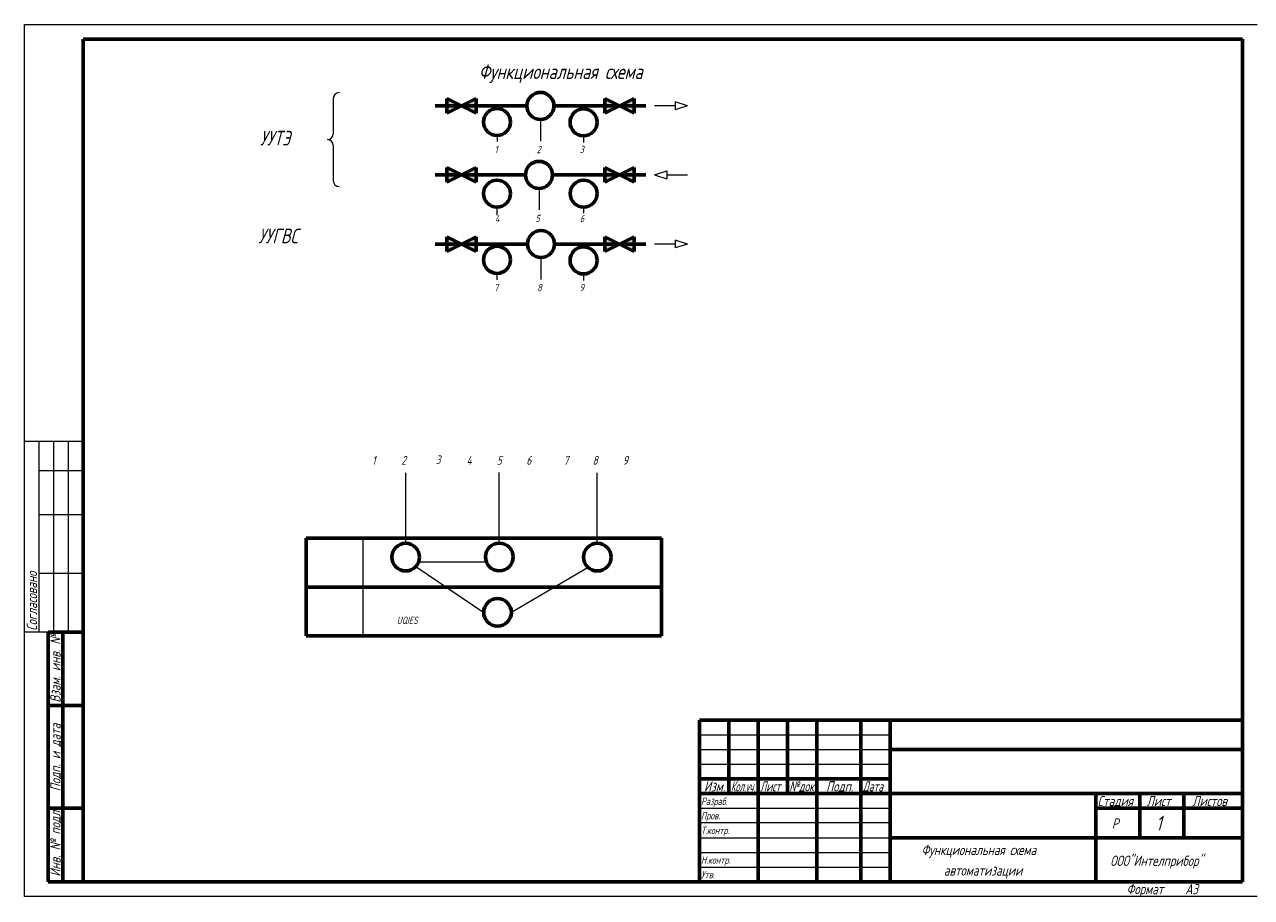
# Model space of a CAD drawing. Header units: millimetres. Extents: x 0 to 840, y 0 to 297.
# Tile 1 of 3: x 0 to 418, y 0 to 297. Entities that reach past the tile are written whole.
import ezdxf

# ---------------------------------------------------------------- set-up
doc = ezdxf.new("R2010")
doc.units = ezdxf.units.MM
doc.linetypes.add('K5LT_BASIC', pattern=[0])
doc.linetypes.add('K5LT_THIN', pattern=[0])
doc.layers.add('Системный слой', color=7, linetype='Continuous')
doc.styles.add('KTEXTSTYLE', font='gost_au.shx', dxfattribs={"width": 0.96, "height": 5})

# ---------------------------------------------------------------- blocks, each defined once
blk = doc.blocks.new('U20')
at = {"layer": 'Системный слой', "true_color": 0xffffff}
h = blk.add_hatch(color=7, dxfattribs=at)
h.paths.add_polyline_path([(143.8990161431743, 271.7853387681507), (143.8990161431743, 269.2853387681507), (143.8990161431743, 266.7853387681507), (148.8990161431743, 269.2853387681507)])
h.paths.add_polyline_path([(153.8990161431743, 271.7853387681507), (148.8990161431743, 269.2853387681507), (153.8990161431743, 266.7853387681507)])
at = {"layer": 'Системный слой', "color": 5, "linetype": 'K5LT_BASIC', "lineweight": 60, "true_color": 0x0000ff}
for p, q in [((143.8990161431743, 269.2853387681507), (143.8990161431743, 271.7853387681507)), ((143.8990161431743, 271.7853387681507), (153.8990161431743, 266.7853387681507)), ((153.8990161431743, 271.7853387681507), (143.8990161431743, 266.7853387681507)), ((153.8990161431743, 266.7853387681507), (153.8990161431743, 271.7853387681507)), ((143.8990161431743, 266.7853387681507), (143.8990161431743, 269.2853387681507))]:
    blk.add_line(p, q, dxfattribs=at)
blk = doc.blocks.new('U21')
at = {"layer": 'Системный слой', "color": 7, "linetype": 'K5LT_THIN', "lineweight": 18}
for p, q in [((221.7098877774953, 269.2853387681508), (214.6850985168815, 269.2853387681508)), ((225.903837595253, 269.2853387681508), (221.7098877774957, 270.6360913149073)), ((221.7098877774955, 270.6360913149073), (221.7098877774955, 267.9345862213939)), ((225.903837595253, 269.2853387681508), (221.7098877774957, 267.9345862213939))]:
    blk.add_line(p, q, dxfattribs=at)
blk = doc.blocks.new('U22')
at = {"layer": 'Системный слой', "color": 7, "linetype": 'K5LT_THIN', "lineweight": 18}
for p, q in [((214.6850985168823, 245.7880441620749), (218.8790483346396, 247.1387967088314)), ((218.8790483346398, 247.1387967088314), (218.8790483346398, 244.437291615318)), ((214.6850985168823, 245.7880441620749), (218.8790483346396, 244.437291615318)), ((218.87904833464, 245.7880441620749), (225.9038375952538, 245.7880441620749))]:
    blk.add_line(p, q, dxfattribs=at)
blk = doc.blocks.new('U23')
at = {"layer": 'Системный слой', "color": 7, "linetype": 'K5LT_THIN', "lineweight": 18}
for p, q in [((221.7098877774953, 222.2361786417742), (214.6850985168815, 222.2361786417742)), ((225.903837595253, 222.2361786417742), (221.7098877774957, 223.5869311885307)), ((221.7098877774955, 223.5869311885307), (221.7098877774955, 220.8854260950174)), ((225.903837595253, 222.2361786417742), (221.7098877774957, 220.8854260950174))]:
    blk.add_line(p, q, dxfattribs=at)
blk = doc.blocks.new('U24')
at = {"layer": 'Системный слой', "true_color": 0xffffff}
h = blk.add_hatch(color=7, dxfattribs=at)
h.paths.add_polyline_path([(207.6850985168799, 271.7853387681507), (202.6850985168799, 269.2853387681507), (207.6850985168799, 266.7853387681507), (207.6850985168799, 269.2853387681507)])
h.paths.add_polyline_path([(197.6850985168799, 271.7853387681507), (197.6850985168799, 266.7853387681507), (202.6850985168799, 269.2853387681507)])
at = {"layer": 'Системный слой', "color": 5, "linetype": 'K5LT_BASIC', "lineweight": 60, "true_color": 0x0000ff}
for p, q in [((207.6850985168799, 271.7853387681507), (197.6850985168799, 266.7853387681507)), ((197.6850985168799, 266.7853387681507), (197.6850985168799, 271.7853387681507)), ((197.6850985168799, 271.7853387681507), (207.6850985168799, 266.7853387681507)), ((207.6850985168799, 269.2853387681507), (207.6850985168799, 271.7853387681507)), ((207.6850985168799, 266.7853387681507), (207.6850985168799, 269.2853387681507))]:
    blk.add_line(p, q, dxfattribs=at)
blk = doc.blocks.new('U25')
at = {"layer": 'Системный слой', "true_color": 0xffffff}
h = blk.add_hatch(color=7, dxfattribs=at)
h.paths.add_polyline_path([(143.8990161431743, 248.2880441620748), (143.8990161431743, 245.7880441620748), (143.8990161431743, 243.2880441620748), (148.8990161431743, 245.7880441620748)])
h.paths.add_polyline_path([(153.8990161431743, 248.2880441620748), (148.8990161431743, 245.7880441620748), (153.8990161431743, 243.2880441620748)])
at = {"layer": 'Системный слой', "color": 5, "linetype": 'K5LT_BASIC', "lineweight": 60, "true_color": 0x0000ff}
for p, q in [((143.8990161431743, 245.7880441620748), (143.8990161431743, 248.2880441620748)), ((143.8990161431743, 248.2880441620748), (153.8990161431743, 243.2880441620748)), ((153.8990161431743, 248.2880441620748), (143.8990161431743, 243.2880441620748)), ((153.8990161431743, 243.2880441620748), (153.8990161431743, 248.2880441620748)), ((143.8990161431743, 243.2880441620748), (143.8990161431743, 245.7880441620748))]:
    blk.add_line(p, q, dxfattribs=at)
blk = doc.blocks.new('U26')
at = {"layer": 'Системный слой', "true_color": 0xffffff}
h = blk.add_hatch(color=7, dxfattribs=at)
h.paths.add_polyline_path([(143.8990161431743, 224.7361786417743), (143.8990161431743, 222.2361786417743), (143.8990161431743, 219.7361786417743), (148.8990161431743, 222.2361786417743)])
h.paths.add_polyline_path([(153.8990161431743, 224.7361786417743), (148.8990161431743, 222.2361786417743), (153.8990161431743, 219.7361786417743)])
at = {"layer": 'Системный слой', "color": 5, "linetype": 'K5LT_BASIC', "lineweight": 60, "true_color": 0x0000ff}
for p, q in [((143.8990161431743, 222.2361786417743), (143.8990161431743, 224.7361786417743)), ((143.8990161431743, 224.7361786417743), (153.8990161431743, 219.7361786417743)), ((153.8990161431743, 224.7361786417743), (143.8990161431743, 219.7361786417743)), ((143.8990161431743, 219.7361786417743), (143.8990161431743, 222.2361786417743)), ((153.8990161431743, 219.7361786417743), (153.8990161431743, 224.7361786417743))]:
    blk.add_line(p, q, dxfattribs=at)
blk = doc.blocks.new('U27')
at = {"layer": 'Системный слой', "true_color": 0xffffff}
h = blk.add_hatch(color=7, dxfattribs=at)
h.paths.add_polyline_path([(197.6850985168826, 224.7361786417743), (197.6850985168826, 222.2361786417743), (197.6850985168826, 219.7361786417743), (202.6850985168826, 222.2361786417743)])
h.paths.add_polyline_path([(207.6850985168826, 224.7361786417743), (202.6850985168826, 222.2361786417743), (207.6850985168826, 219.7361786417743)])
at = {"layer": 'Системный слой', "color": 5, "linetype": 'K5LT_BASIC', "lineweight": 60, "true_color": 0x0000ff}
for p, q in [((197.6850985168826, 222.2361786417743), (197.6850985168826, 224.7361786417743)), ((197.6850985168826, 224.7361786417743), (207.6850985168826, 219.7361786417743)), ((207.6850985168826, 224.7361786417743), (197.6850985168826, 219.7361786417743)), ((197.6850985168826, 219.7361786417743), (197.6850985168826, 222.2361786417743)), ((207.6850985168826, 219.7361786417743), (207.6850985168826, 224.7361786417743))]:
    blk.add_line(p, q, dxfattribs=at)
blk = doc.blocks.new('U28')
at = {"layer": 'Системный слой', "true_color": 0xffffff}
h = blk.add_hatch(color=7, dxfattribs=at)
h.paths.add_polyline_path([(197.6850985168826, 248.2880441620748), (197.6850985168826, 245.7880441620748), (197.6850985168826, 243.2880441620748), (202.6850985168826, 245.7880441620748)])
h.paths.add_polyline_path([(207.6850985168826, 248.2880441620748), (202.6850985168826, 245.7880441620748), (207.6850985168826, 243.2880441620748)])
at = {"layer": 'Системный слой', "color": 5, "linetype": 'K5LT_BASIC', "lineweight": 60, "true_color": 0x0000ff}
for p, q in [((197.6850985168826, 245.7880441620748), (197.6850985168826, 248.2880441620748)), ((197.6850985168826, 248.2880441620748), (207.6850985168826, 243.2880441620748)), ((207.6850985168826, 248.2880441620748), (197.6850985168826, 243.2880441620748)), ((207.6850985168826, 243.2880441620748), (207.6850985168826, 248.2880441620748)), ((197.6850985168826, 243.2880441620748), (197.6850985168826, 245.7880441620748))]:
    blk.add_line(p, q, dxfattribs=at)
blk = doc.blocks.new('U47')
at = {"layer": 'Системный слой', "color": 7, "linetype": 'K5LT_THIN', "lineweight": 18}
for p, q in [((105.1975499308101, 271.8033153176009), (105.1975499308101, 259.8033153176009)), ((105.1975499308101, 255.8033153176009), (105.1975499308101, 243.8033153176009))]:
    blk.add_line(p, q, dxfattribs=at)
for centre, start, end in [((107.1975499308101, 271.8033153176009), 90, 180), ((103.1975499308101, 259.8033153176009), 270, 0), ((103.1975499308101, 255.8033153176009), 0, 90), ((107.1975499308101, 243.8033153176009), 180, 270)]:
    blk.add_arc(centre, 2, start, end, dxfattribs=at)

msp = doc.modelspace()

# ---------------------------------------------------------------- linework, layer by layer
at = {"color": 7, "linetype": 'K5LT_THIN', "lineweight": 18}
for p, q in [((0, 0), (0, 297)), ((0, 297), (420, 297)), ((20, 155), (3.980102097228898e-15, 155)), ((5, 90), (5.000000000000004, 155)), ((10, 90), (10, 155)), ((15, 90), (15, 155)), ((20, 145), (5.000000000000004, 145)), ((20, 130), (5.000000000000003, 130)), ((20, 110), (5.000000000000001, 110)), ((20, 90), (0, 90)), ((230, 55), (295, 55)), ((230, 50), (295, 50)), ((230, 45), (295, 45)), ((230, 30), (295, 30)), ((230, 25.18458557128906), (295, 25.18458557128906)), ((230, 20), (295, 20)), ((230, 15), (295, 15)), ((230, 10), (295, 10)), ((420, 0), (0, 0))]:
    msp.add_line(p, q, dxfattribs=at)
at = {"color": 5, "linetype": 'K5LT_BASIC', "lineweight": 60, "true_color": 0x0000ff}
for p, q in [((20, 5), (20, 292)), ((20, 292), (415, 292)), ((415, 292), (415, 5)), ((8, 5.000000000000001), (8.000000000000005, 90)), ((20.00000000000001, 90), (8.000000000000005, 90)), ((13, 5.000000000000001), (13.00000000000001, 90)), ((20, 65), (8.000000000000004, 65)), ((230, 60), (415, 60)), ((230, 5), (230, 60)), ((240, 55), (240, 60)), ((250, 5), (250, 60)), ((260, 55), (260, 60)), ((270, 5), (270, 60)), ((285, 5), (285, 60)), ((295, 5), (295, 60)), ((240, 50), (240, 55)), ((260, 50), (260, 55)), ((240, 45), (240, 50)), ((260, 45), (260, 50)), ((295, 50), (365, 50)), ((365, 50), (415, 50)), ((240, 40), (240, 45)), ((260, 40), (260, 45)), ((230, 40), (250, 40)), ((240, 35), (240, 40)), ((250, 40), (270, 40)), ((260, 35), (260, 40)), ((270, 40), (285, 40)), ((285, 40), (295, 40)), ((230, 35), (250, 35)), ((250, 35), (270, 35)), ((270, 35), (285, 35)), ((285, 35), (295, 35)), ((295, 35), (365, 35)), ((365, 35), (415, 35)), ((365, 20), (365, 35)), ((380, 20), (380, 35)), ((395, 20), (395, 35)), ((20, 30), (8.000000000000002, 30)), ((365, 30), (380, 30)), ((380, 30), (395, 30)), ((395, 30), (415, 30)), ((295, 20), (365, 20)), ((365, 5), (365, 20)), ((365, 20), (415, 20)), ((20, 5), (8, 5.000000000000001)), ((415, 5), (20, 5))]:
    msp.add_line(p, q, dxfattribs=at)
at = {"layer": 'Системный слой', "color": 5, "linetype": 'K5LT_BASIC', "lineweight": 60, "true_color": 0x0000ff}
for p, q in [((139.8990161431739, 269.2853387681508), (171.1845308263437, 269.2853387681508)), ((139.8990161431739, 269.2853387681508), (171.1845308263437, 269.2853387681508)), ((180.3995838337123, 269.2853387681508), (211.6850985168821, 269.2853387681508)), ((139.8990161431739, 245.7880441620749), (170.7046107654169, 245.7880441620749)), ((179.9196637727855, 245.7880441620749), (211.6850985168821, 245.7880441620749)), ((139.8990161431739, 222.2361786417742), (171.357303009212, 222.2361786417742)), ((180.5723560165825, 222.2361786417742), (211.6850985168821, 222.2361786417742)), ((96, 122), (217, 122)), ((96, 122), (96, 88.76149135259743)), ((217, 122), (217, 88.76149135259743)), ((96, 105.2852321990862), (217, 105.2852321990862)), ((96, 88.76149135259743), (217, 88.76149135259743))]:
    msp.add_line(p, q, dxfattribs=at)
at = {"layer": 'Системный слой', "color": 7, "linetype": 'K5LT_THIN', "lineweight": 18}
for p, q in [((175.7920573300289, 264.677812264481), (175.7920573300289, 257.2403386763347)), ((161.0144702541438, 259.1748497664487), (161.0144702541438, 257.1748497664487)), ((190.4838465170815, 259.0872421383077), (190.4838465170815, 256.8490882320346)), ((175.3121372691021, 241.1805176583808), (175.3121372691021, 233.8865335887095)), ((160.9691912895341, 234.8028768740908), (160.9691912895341, 232.0099769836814)), ((190.5074639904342, 234.8028768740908), (190.5074639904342, 232.7784963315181)), ((175.9648295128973, 217.6286521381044), (175.9648295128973, 210.1911785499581)), ((160.9059975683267, 212.0380820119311), (160.9059975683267, 210.0380820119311)), ((190.4838465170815, 212.0380820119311), (190.4838465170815, 209.799928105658)), ((129.8865885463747, 120.274712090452), (129.8865885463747, 144.3395467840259)), ((161.7658390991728, 120.3438197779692), (161.7658390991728, 144.4086544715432)), ((195.1664691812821, 120.2747120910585), (195.1664691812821, 144.3395467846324)), ((115.3279775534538, 122), (115.3279775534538, 88.76149135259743)), ((134.3356491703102, 114.0096993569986), (157.3415032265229, 114.0096993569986)), ((133.3883499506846, 112.4092324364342), (156.4542261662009, 96.7387546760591)), ((192.0333860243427, 112.042664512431), (165.8787121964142, 96.7387546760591))]:
    msp.add_line(p, q, dxfattribs=at)
at = {"layer": 'Системный слой', "color": 5, "linetype": 'K5LT_BASIC', "lineweight": 60, "true_color": 0x0000ff}
for centre, radius in [((175.7920573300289, 269.2853387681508), 4.607526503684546), ((161.0144702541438, 263.7823762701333), 4.607526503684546), ((190.4838465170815, 263.6947686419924), 4.607526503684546), ((175.3121372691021, 245.7880441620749), 4.607526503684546), ((160.9691912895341, 239.4104033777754), 4.607526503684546), ((190.5074639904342, 239.4104033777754), 4.607526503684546), ((175.9648295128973, 222.2361786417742), 4.607526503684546), ((161.0144702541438, 216.8493380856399), 4.607526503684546), ((190.4838465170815, 216.6456085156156), 4.607526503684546), ((129.8865885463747, 115.5624690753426), 4.712243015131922), ((161.7658390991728, 115.6315767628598), 4.712243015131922), ((195.1664691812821, 115.562469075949), 4.712243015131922), ((161.1664691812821, 96.7387546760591), 4.712243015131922)]:
    msp.add_circle(centre, radius, dxfattribs=at)

# ---------------------------------------------------------------- block references
at = {"layer": 'Системный слой'}
for name in ['U47', 'U20', 'U24', 'U21', 'U25', 'U28', 'U22', 'U26', 'U27', 'U23']:
    msp.add_blockref(name, (0, 0), dxfattribs=at)

# ---------------------------------------------------------------- texts
at = {"color": 7, "char_height": 2.5, "attachment_point": 1, "rotation": 90, "style": 'KTEXTSTYLE'}
for s, insert in [('\\H3.5;\\W0.965;\\Q15;\\Q15;Согласовано', (0.7733259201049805, 90.5)), ('\\H3.5;\\W0.965;\\Q15;\\Q15;Взам. инв. №', (8.773325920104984, 65.98201179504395)), ('\\H3.5;\\W0.965;\\Q15;\\Q15;Подп. и дата', (8.773325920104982, 35.79680347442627)), ('\\H3.5;\\W0.965;\\Q15;\\Q15;Инв. № подл.', (8.77332592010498, 6.711615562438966))]:
    msp.add_mtext(s, dxfattribs=dict(at, insert=insert))
at = {"color": 7, "char_height": 2.5, "attachment_point": 1, "style": 'KTEXTSTYLE'}
for s, insert in [('\\H3.5;\\W0.965;\\Q15;\\Q15;Изм.', (231.5273439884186, 39.2266731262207)), ('\\H3.5;\\W0.965;\\Q15;\\Q15;\\W0.735;Кол.уч.', (240.6510105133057, 39.2266731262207)), ('\\H3.5;\\W0.965;\\Q15;\\Q15;\\W0.816;Лист', (250.5979795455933, 39.2266731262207)), ('\\H3.5;\\W0.965;\\Q15;\\Q15;\\W0.859;№док.', (260.5693683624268, 39.2266731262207)), ('\\H3.5;\\W0.965;\\Q15;\\Q15;Подп.', (273.1476039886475, 39.2266731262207)), ('\\H3.5;\\W0.965;\\Q15;\\Q15;\\W0.816;Дата', (285.5979795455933, 39.2266731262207)), ('\\H3.5;\\W0.965;\\Q15;\\Q15;\\H2.50;Разраб.', (230.5, 33.63333702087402)), ('\\H3.5;\\W0.965;\\Q15;\\Q15;Стадия', (365.6585216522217, 34.2266731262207)), ('\\H3.5;\\W0.965;\\Q15;\\Q15;Лист', (382.3253960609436, 34.2266731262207)), ('\\H3.5;\\W0.965;\\Q15;\\Q15;Листов', (397.880708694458, 34.2266731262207)), ('\\H3.5;\\W0.965;\\Q15;\\Q15;\\H2.50;Пров.', (230.5, 28.72563171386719)), ('\\H3.5;\\W0.965;\\Q15;\\Q15;Р', (370.5202398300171, 26.57667541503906)), ('\\H3.5;\\W0.965;\\Q15;\\Q15;\\H5.00;1', (385.5316667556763, 27.46667861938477)), ('\\H3.5;\\W0.965;\\Q15;\\Q15;\\H2.50;Т.контр.', (230.5, 23.72563552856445)), ('\\H3.5;\\W0.965;\\Q15;\\Q15;Функциональная схема', (305.6100330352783, 17.57667541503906)), ('\\H3.5;\\W0.965;\\Q15;\\Q15;\\H2.50;Н.контр.', (230.5, 13.63334274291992)), ('\\H3.5;\\W0.965;\\Q15;\\Q15;ООО"Интелприбор"', (369.9624290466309, 13.87667465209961)), ('\\H3.5;\\W0.965;\\Q15;\\Q15;\\H2.50;Утв.', (230.5, 8.633342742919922)), ('\\H3.5;\\W0.965;\\Q15;\\Q15;автоматизации', (313.2498779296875, 10.57667541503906)), ('\\H3.5;\\W0.965;\\Q15;\\Q15;Формат', (375.5, 4.22667407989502)), ('\\H3.5;\\W0.965;\\Q15;\\Q15;A3', (395.5, 4.22667407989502))]:
    msp.add_mtext(s, dxfattribs=dict(at, insert=insert))
at = {"layer": 'Системный слой', "color": 7, "char_height": 2.5, "attachment_point": 1, "style": 'KTEXTSTYLE'}
for s, insert in [('\\H3.5;\\W0.965;\\Q15;\\Q15;\\H5.00;Функциональная схема', (154.7694962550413, 283.4504073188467)), ('\\H3.5;\\W0.965;\\Q15;\\Q15;\\H5.00;УУТЭ', (80.22547991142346, 260.7883132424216)), ('\\H3.5;\\W0.965;\\Q15;\\Q15;\\H2.50;1', (160.1814904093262, 255.6804235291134)), ('\\H3.5;\\W0.965;\\Q15;\\Q15;\\H2.50;2', (174.5212898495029, 255.6804235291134)), ('\\H3.5;\\W0.965;\\Q15;\\Q15;\\H2.50;3', (189.1474392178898, 255.6804235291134)), ('\\H3.5;\\W0.965;\\Q15;\\Q15;\\H2.50;4', (160.3300741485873, 232.1831289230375)), ('\\H3.5;\\W0.965;\\Q15;\\Q15;\\H2.50;5', (174.0946452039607, 232.1831289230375)), ('\\H3.5;\\W0.965;\\Q15;\\Q15;\\H2.50;6', (189.2276658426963, 232.1604892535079)), ('\\H3.5;\\W0.965;\\Q15;\\Q15;\\H5.00;УУГВС', (79.69551001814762, 227.4785412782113)), ('\\H3.5;\\W0.965;\\Q15;\\Q15;\\H2.50;7', (159.9854100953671, 208.6312634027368)), ('\\H3.5;\\W0.965;\\Q15;\\Q15;\\H2.50;8', (174.694062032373, 208.6312634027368)), ('\\H3.5;\\W0.965;\\Q15;\\Q15;\\H2.50;9', (189.1474392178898, 208.6312634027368)), ('\\H3.5;\\W0.965;\\Q15;\\Q15;\\H3.00;1', (118.4289784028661, 150.0467171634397)), ('\\H3.5;\\W0.965;\\Q15;\\Q15;\\H3.00;2', (128.379897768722, 150.0467171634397)), ('\\H3.5;\\W0.965;\\Q15;\\Q15;\\H3.00;3', (140.0801766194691, 150.2342887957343)), ('\\H3.5;\\W0.965;\\Q15;\\Q15;\\H3.00;4', (150.5771123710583, 150.0467171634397)), ('\\H3.5;\\W0.965;\\Q15;\\Q15;\\H3.00;5', (160.949511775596, 150.0467171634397)), ('\\H3.5;\\W0.965;\\Q15;\\Q15;\\H3.00;6', (170.9841290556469, 150.0467171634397)), ('\\H3.5;\\W0.965;\\Q15;\\Q15;\\H3.00;7', (183.7118778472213, 150.0467171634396)), ('\\H3.5;\\W0.965;\\Q15;\\Q15;\\H3.00;8', (193.5256828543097, 150.0467171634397)), ('\\H3.5;\\W0.965;\\Q15;\\Q15;\\H3.00;9', (203.8475666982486, 150.0467171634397))]:
    msp.add_mtext(s, dxfattribs=dict(at, insert=insert))
at = {"layer": 'Системный слой', "color": 7, "insert": (126.805246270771, 95.30540294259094), "char_height": 2.5, "attachment_point": 1, "rotation": 0.017933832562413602, "style": 'KTEXTSTYLE'}
msp.add_mtext('\\H3.5;\\W0.965;\\Q15;\\Q15;\\H2.50;UQIES', dxfattribs=at)

doc.saveas('drawing.dxf')
